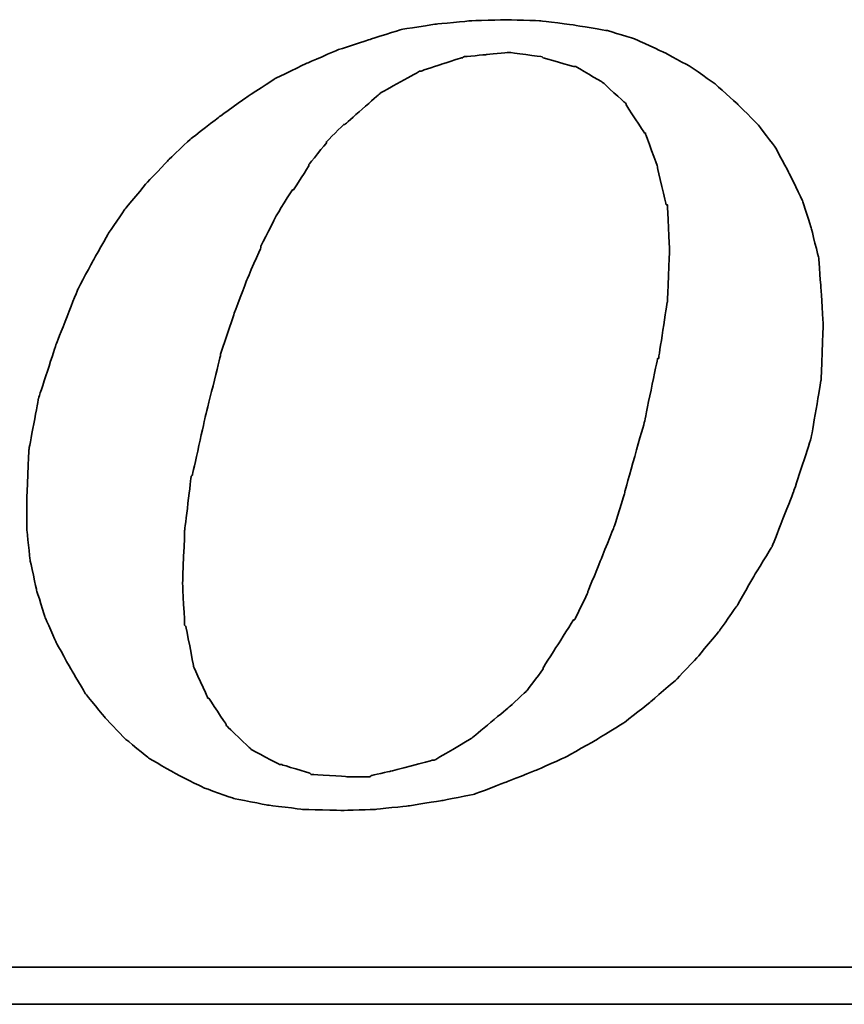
# Model space of a CAD drawing. Header units: millimetres. Extents: x 298 to 537, y -79 to -4.
# Tile 44 of 51: x 479.79 to 481.45, y -56.47 to -54.49. Entities that reach past the tile are written whole.
import ezdxf

# ---------------------------------------------------------------- set-up
doc = ezdxf.new("R2010")
doc.units = ezdxf.units.MM
doc.header["$LTSCALE"] = 0.1
doc.layers.add('DIM', color=4, linetype='CONTINUOUS')
doc.layers.add('layer 1', color=7, linetype='CONTINUOUS')

# ---------------------------------------------------------------- blocks, each defined once
blk = doc.blocks.new('TBI MOTION logo(完整正式版)')
at = {"layer": 'layer 1', "color": 22, "lineweight": 35}
for points, knots in [([(35.79625, -6.98375), (35.79625, -6.98375), (36.23125, -7.43875), (36.23125, -7.43875), (36.23125, -7.43875), (36.23125, -7.43875), (36.75625, -7.87125), (36.75625, -7.87125), (36.75625, -7.87125), (36.75625, -7.87125), (37.33125, -8.20375), (37.33125, -8.20375), (37.33125, -8.20375), (37.33125, -8.20375), (37.95625, -8.51875), (37.95625, -8.51875), (37.95625, -8.51875), (37.95625, -8.51875), (38.62625, -8.75875), (38.62625, -8.75875), (38.62625, -8.75875), (38.62625, -8.75875), (39.37125, -8.90375), (39.37125, -8.90375), (39.37125, -8.90375), (39.37125, -8.90375), (40.14125, -8.99875), (40.14125, -8.99875), (40.14125, -8.99875), (40.14125, -8.99875), (41.02625, -9.02375), (41.02625, -9.02375), (41.02625, -9.02375), (41.02625, -9.02375), (41.74625, -8.99875), (41.74625, -8.99875), (41.74625, -8.99875), (41.74625, -8.99875), (42.46625, -8.92375), (42.46625, -8.92375), (42.46625, -8.92375), (42.46625, -8.92375), (43.21125, -8.80625), (43.21125, -8.80625), (43.21125, -8.80625), (43.21125, -8.80625), (43.93125, -8.66375), (43.93125, -8.66375), (43.93125, -8.66375), (43.93125, -8.66375), (44.62625, -8.39875), (44.62625, -8.39875), (44.62625, -8.39875), (44.62625, -8.39875), (45.29625, -8.13375), (45.29625, -8.13375), (45.29625, -8.13375), (45.29625, -8.13375), (45.94625, -7.84375), (45.94625, -7.84375), (45.94625, -7.84375), (45.94625, -7.84375), (46.61625, -7.46375), (46.61625, -7.46375), (46.61625, -7.46375), (46.61625, -7.46375), (47.24125, -7.07875), (47.24125, -7.07875), (47.24125, -7.07875), (47.24125, -7.07875), (47.81625, -6.62375), (47.81625, -6.62375), (47.81625, -6.62375), (47.81625, -6.62375), (48.36875, -6.14375), (48.36875, -6.14375), (48.36875, -6.14375), (48.36875, -6.14375), (48.84625, -5.64125), (48.84625, -5.64125), (48.84625, -5.64125), (48.84625, -5.64125), (49.32625, -5.06375), (49.32625, -5.06375), (49.32625, -5.06375), (49.32625, -5.06375), (49.71125, -4.51374), (49.71125, -4.51374), (49.71125, -4.51374), (49.71125, -4.51374), (50.09625, -3.83874), (50.09625, -3.83874), (50.09625, -3.83874), (50.09625, -3.83874), (50.48125, -3.21374), (50.48125, -3.21374), (50.48125, -3.21374), (50.48125, -3.21374), (50.96125, -1.99125), (50.96125, -1.99125), (50.96125, -1.99125), (50.96125, -1.99125), (51.34375, -0.81875), (51.34375, -0.81875), (51.34375, -0.81875), (51.34375, -0.81875), (51.56125, 0.45624), (51.56125, 0.45624), (51.56125, 0.45624), (51.56125, 0.45624), (51.60625, 1.67624), (51.60625, 1.67624), (51.60625, 1.67624), (51.60625, 1.67624), (51.56125, 2.44625), (51.56125, 2.44625), (51.56125, 2.44625), (51.56125, 2.44625), (51.51125, 3.14125), (51.51125, 3.14125), (51.51125, 3.14125), (51.51125, 3.14125), (51.34375, 3.81125), (51.34375, 3.81125), (51.34375, 3.81125), (51.34375, 3.81125), (51.15125, 4.41125), (51.15125, 4.41125), (51.15125, 4.41125), (51.15125, 4.41125), (50.86125, 5.01125), (50.86125, 5.01125), (50.86125, 5.01125), (50.86125, 5.01125), (50.55125, 5.58875), (50.55125, 5.58875), (50.55125, 5.58875), (50.55125, 5.58875), (50.16625, 6.09125), (50.16625, 6.09125), (50.16625, 6.09125), (50.16625, 6.09125), (49.71125, 6.54875), (49.71125, 6.54875), (49.71125, 6.54875), (49.71125, 6.54875), (49.23125, 6.98125), (49.23125, 6.98125), (49.23125, 6.98125), (49.23125, 6.98125), (48.67875, 7.36625), (48.67875, 7.36625), (48.67875, 7.36625), (48.67875, 7.36625), (48.10375, 7.67625), (48.10375, 7.67625), (48.10375, 7.67625), (48.10375, 7.67625), (47.48125, 7.96375), (47.48125, 7.96375), (47.48125, 7.96375), (47.48125, 7.96375), (46.85625, 8.15625), (46.85625, 8.15625), (46.85625, 8.15625), (46.85625, 8.15625), (46.13625, 8.27624), (46.13625, 8.27624), (46.13625, 8.27624), (46.13625, 8.27624), (45.39125, 8.37125), (45.39125, 8.37125), (45.39125, 8.37125), (45.39125, 8.37125), (44.62625, 8.39624), (44.62625, 8.39624), (44.62625, 8.39624), (44.62625, 8.39624), (43.83625, 8.37125), (43.83625, 8.37125), (43.83625, 8.37125), (43.83625, 8.37125), (43.09125, 8.30125), (43.09125, 8.30125), (43.09125, 8.30125), (43.09125, 8.30125), (42.32125, 8.18125), (42.32125, 8.18125), (42.32125, 8.18125), (42.32125, 8.18125), (41.62875, 7.96375), (41.62875, 7.96375), (41.62875, 7.96375), (41.62875, 7.96375), (40.90625, 7.72625), (40.90625, 7.72625), (40.90625, 7.72625), (40.90625, 7.72625), (40.23624, 7.43625), (40.23624, 7.43625), (40.23624, 7.43625), (40.23624, 7.43625), (39.54124, 7.10125), (39.54124, 7.10125), (39.54124, 7.10125), (39.54124, 7.10125), (38.91625, 6.69125), (38.91625, 6.69125), (38.91625, 6.69125), (38.91625, 6.69125), (38.31625, 6.26125), (38.31625, 6.26125), (38.31625, 6.26125), (38.31625, 6.26125), (37.69125, 5.78125), (37.69125, 5.78125), (37.69125, 5.78125), (37.69125, 5.78125), (37.18625, 5.30125), (37.18625, 5.30125), (37.18625, 5.30125), (37.18625, 5.30125), (36.70625, 4.79624), (36.70625, 4.79624), (36.70625, 4.79624), (36.70625, 4.79624), (36.23125, 4.22125), (36.23125, 4.22125), (36.23125, 4.22125), (36.23125, 4.22125), (35.87124, 3.69375), (35.87124, 3.69375), (35.87124, 3.69375), (35.87124, 3.69375), (35.53125, 3.09125), (35.53125, 3.09125), (35.53125, 3.09125), (35.53125, 3.09125), (35.19875, 2.47125), (35.19875, 2.47125), (35.19875, 2.47125), (35.19875, 2.47125), (34.71625, 1.24625), (34.71625, 1.24625), (34.71625, 1.24625), (34.71625, 1.24625), (34.33125, 0.06874), (34.33125, 0.06874), (34.33125, 0.06874), (34.33125, 0.06874), (34.11625, -1.07875), (34.11625, -1.07875), (34.11625, -1.07875), (34.11625, -1.07875), (34.07125, -2.15875), (34.07125, -2.15875), (34.07125, -2.15875), (34.07125, -2.15875), (34.07125, -2.85375), (34.07125, -2.85375), (34.07125, -2.85375), (34.07125, -2.85375), (34.14125, -3.50375), (34.14125, -3.50375), (34.14125, -3.50375), (34.14125, -3.50375), (34.28625, -4.17375), (34.28625, -4.17375), (34.28625, -4.17375), (34.28625, -4.17375), (34.47625, -4.77624), (34.47625, -4.77624), (34.47625, -4.77624), (34.47625, -4.77624), (34.71625, -5.32625), (34.71625, -5.32625), (34.71625, -5.32625), (34.71625, -5.32625), (35.05375, -5.92875), (35.05375, -5.92875), (35.05375, -5.92875), (35.05375, -5.92875), (35.36375, -6.45375), (35.36375, -6.45375), (35.36375, -6.45375), (35.36375, -6.45375), (35.79625, -6.98375), (35.79625, -6.98375)], [0, 0, 0, 0, 0.01388889, 0.01388889, 0.01388889, 0.0138889, 0.02777778, 0.02777778, 0.02777778, 0.02777779, 0.04166667, 0.04166667, 0.04166667, 0.04166668, 0.05555556, 0.05555556, 0.05555556, 0.05555557, 0.06944444, 0.06944444, 0.06944444, 0.06944445, 0.08333333, 0.08333333, 0.08333333, 0.08333334, 0.09722222, 0.09722222, 0.09722222, 0.09722223, 0.11111111, 0.11111111, 0.11111111, 0.11111112, 0.125, 0.125, 0.125, 0.12500001, 0.13888889, 0.13888889, 0.13888889, 0.1388889, 0.15277778, 0.15277778, 0.15277778, 0.15277779, 0.16666667, 0.16666667, 0.16666667, 0.16666668, 0.18055556, 0.18055556, 0.18055556, 0.18055557, 0.19444444, 0.19444444, 0.19444444, 0.19444445, 0.20833333, 0.20833333, 0.20833333, 0.20833334, 0.22222222, 0.22222222, 0.22222222, 0.22222223, 0.23611111, 0.23611111, 0.23611111, 0.23611112, 0.25, 0.25, 0.25, 0.25000001, 0.26388889, 0.26388889, 0.26388889, 0.2638889, 0.27777778, 0.27777778, 0.27777778, 0.27777779, 0.29166667, 0.29166667, 0.29166667, 0.29166668, 0.30555556, 0.30555556, 0.30555556, 0.30555557, 0.31944444, 0.31944444, 0.31944444, 0.31944445, 0.33333333, 0.33333333, 0.33333333, 0.33333334, 0.34722222, 0.34722222, 0.34722222, 0.34722223, 0.36111111, 0.36111111, 0.36111111, 0.36111112, 0.375, 0.375, 0.375, 0.37500001, 0.38888889, 0.38888889, 0.38888889, 0.3888889, 0.40277778, 0.40277778, 0.40277778, 0.40277779, 0.41666667, 0.41666667, 0.41666667, 0.41666668, 0.43055556, 0.43055556, 0.43055556, 0.43055557, 0.44444444, 0.44444444, 0.44444444, 0.44444445, 0.45833333, 0.45833333, 0.45833333, 0.45833334, 0.47222222, 0.47222222, 0.47222222, 0.47222223, 0.48611111, 0.48611111, 0.48611111, 0.48611112, 0.5, 0.5, 0.5, 0.50000001, 0.51388889, 0.51388889, 0.51388889, 0.5138889, 0.52777778, 0.52777778, 0.52777778, 0.52777779, 0.54166667, 0.54166667, 0.54166667, 0.54166668, 0.55555556, 0.55555556, 0.55555556, 0.55555557, 0.56944444, 0.56944444, 0.56944444, 0.56944445, 0.58333333, 0.58333333, 0.58333333, 0.58333334, 0.59722222, 0.59722222, 0.59722222, 0.59722223, 0.61111111, 0.61111111, 0.61111111, 0.61111112, 0.625, 0.625, 0.625, 0.62500001, 0.63888889, 0.63888889, 0.63888889, 0.6388889, 0.65277778, 0.65277778, 0.65277778, 0.65277779, 0.66666667, 0.66666667, 0.66666667, 0.66666668, 0.68055556, 0.68055556, 0.68055556, 0.68055557, 0.69444444, 0.69444444, 0.69444444, 0.69444445, 0.70833333, 0.70833333, 0.70833333, 0.70833334, 0.72222222, 0.72222222, 0.72222222, 0.72222223, 0.73611111, 0.73611111, 0.73611111, 0.73611112, 0.75, 0.75, 0.75, 0.75000001, 0.76388889, 0.76388889, 0.76388889, 0.7638889, 0.77777778, 0.77777778, 0.77777778, 0.77777779, 0.79166667, 0.79166667, 0.79166667, 0.79166668, 0.80555556, 0.80555556, 0.80555556, 0.80555557, 0.81944444, 0.81944444, 0.81944444, 0.81944445, 0.83333333, 0.83333333, 0.83333333, 0.83333334, 0.84722222, 0.84722222, 0.84722222, 0.84722223, 0.86111111, 0.86111111, 0.86111111, 0.86111112, 0.875, 0.875, 0.875, 0.87500001, 0.88888889, 0.88888889, 0.88888889, 0.8888889, 0.90277778, 0.90277778, 0.90277778, 0.90277779, 0.91666667, 0.91666667, 0.91666667, 0.91666668, 0.93055556, 0.93055556, 0.93055556, 0.93055557, 0.94444444, 0.94444444, 0.94444444, 0.94444445, 0.95833333, 0.95833333, 0.95833333, 0.95833334, 0.97222222, 0.97222222, 0.97222222, 0.97222223, 0.98611111, 0.98611111, 0.98611111, 0.98611112, 1, 1, 1, 1]), ([(38.33875, 1.03124), (38.33875, 1.03124), (38.62625, 1.89625), (38.62625, 1.89625), (38.62625, 1.89625), (38.62625, 1.89625), (38.91625, 2.66375), (38.91625, 2.66375), (38.91625, 2.66375), (38.91625, 2.66375), (39.22625, 3.38125), (39.22625, 3.38125), (39.22625, 3.38125), (39.22625, 3.38125), (39.22625, 3.40624), (39.22625, 3.40624), (39.22625, 3.40624), (39.22625, 3.40624), (39.56124, 4.07624), (39.56124, 4.07624), (39.56124, 4.07624), (39.56124, 4.07624), (39.92125, 4.65125), (39.92125, 4.65125), (39.92125, 4.65125), (39.92125, 4.65125), (39.94625, 4.65125), (39.94625, 4.65125), (39.94625, 4.65125), (39.94625, 4.65125), (40.28125, 5.17875), (40.28125, 5.17875), (40.28125, 5.17875), (40.28125, 5.17875), (40.28125, 5.20375), (40.28125, 5.20375), (40.28125, 5.20375), (40.28125, 5.20375), (40.66875, 5.68625), (40.66875, 5.68625), (40.66875, 5.68625), (40.66875, 5.68625), (40.66875, 5.70625), (40.66875, 5.70625), (40.66875, 5.70625), (40.66875, 5.70625), (41.05124, 6.09125), (41.05124, 6.09125), (41.05124, 6.09125), (41.05124, 6.09125), (41.07625, 6.09125), (41.07625, 6.09125), (41.07625, 6.09125), (41.07625, 6.09125), (41.84125, 6.76625), (41.84125, 6.76625), (41.84125, 6.76625), (41.84125, 6.76625), (41.86625, 6.78625), (41.86625, 6.78625), (41.86625, 6.78625), (41.86625, 6.78625), (42.73125, 7.26624), (42.73125, 7.26624), (42.73125, 7.26624), (42.73125, 7.26624), (42.75625, 7.26624), (42.75625, 7.26624), (42.75625, 7.26624), (42.75625, 7.26624), (43.18625, 7.41125), (43.18625, 7.41125), (43.18625, 7.41125), (43.18625, 7.41125), (43.64125, 7.55625), (43.64125, 7.55625), (43.64125, 7.55625), (43.64125, 7.55625), (43.66625, 7.55625), (43.66625, 7.55625), (43.66625, 7.55625), (43.66625, 7.55625), (43.69125, 7.58124), (43.69125, 7.58124), (43.69125, 7.58124), (43.69125, 7.58124), (44.19125, 7.62625), (44.19125, 7.62625), (44.19125, 7.62625), (44.19125, 7.62625), (44.67125, 7.67625), (44.67125, 7.67625), (44.67125, 7.67625), (44.67125, 7.67625), (44.69625, 7.67625), (44.69625, 7.67625), (44.69625, 7.67625), (44.69625, 7.67625), (45.41875, 7.58124), (45.41875, 7.58124), (45.41875, 7.58124), (45.41875, 7.58124), (45.44125, 7.55625), (45.44125, 7.55625), (45.44125, 7.55625), (45.44125, 7.55625), (46.11125, 7.36625), (46.11125, 7.36625), (46.11125, 7.36625), (46.11125, 7.36625), (46.13625, 7.36625), (46.13625, 7.36625), (46.13625, 7.36625), (46.13625, 7.36625), (46.15875, 7.36625), (46.15875, 7.36625), (46.15875, 7.36625), (46.15875, 7.36625), (46.73625, 7.02624), (46.73625, 7.02624), (46.73625, 7.02624), (46.73625, 7.02624), (46.76125, 7.00624), (46.76125, 7.00624), (46.76125, 7.00624), (46.76125, 7.00624), (47.24125, 6.57124), (47.24125, 6.57124), (47.24125, 6.57124), (47.24125, 6.57124), (47.26625, 6.54875), (47.26625, 6.54875), (47.26625, 6.54875), (47.26625, 6.54875), (47.26625, 6.52375), (47.26625, 6.52375), (47.26625, 6.52375), (47.26625, 6.52375), (47.67375, 5.89875), (47.67375, 5.89875), (47.67375, 5.89875), (47.67375, 5.89875), (47.69625, 5.89875), (47.69625, 5.89875), (47.69625, 5.89875), (47.69625, 5.89875), (47.69625, 5.87625), (47.69625, 5.87625), (47.69625, 5.87625), (47.69625, 5.87625), (47.96125, 5.15625), (47.96125, 5.15625), (47.96125, 5.15625), (47.96125, 5.15625), (47.96125, 5.13125), (47.96125, 5.13125), (47.96125, 5.13125), (47.96125, 5.13125), (48.15125, 4.31875), (48.15125, 4.31875), (48.15125, 4.31875), (48.15125, 4.31875), (48.17625, 4.31875), (48.17625, 4.31875), (48.17625, 4.31875), (48.17625, 4.31875), (48.17625, 4.29125), (48.17625, 4.29125), (48.17625, 4.29125), (48.17625, 4.29125), (48.22625, 3.33125), (48.22625, 3.33125), (48.22625, 3.33125), (48.22625, 3.33125), (48.22625, 3.30875), (48.22625, 3.30875), (48.22625, 3.30875), (48.22625, 3.30875), (48.17625, 2.20624), (48.17625, 2.20624), (48.17625, 2.20624), (48.17625, 2.20624), (48.17625, 2.18124), (48.17625, 2.18124), (48.17625, 2.18124), (48.17625, 2.18124), (47.98375, 0.93624), (47.98375, 0.93624), (47.98375, 0.93624), (47.98375, 0.93624), (47.96125, 0.93624), (47.96125, 0.93624), (47.96125, 0.93624), (47.96125, 0.93624), (47.67375, -0.45874), (47.67375, -0.45874), (47.67375, -0.45874), (47.67375, -0.45874), (47.24125, -1.99125), (47.24125, -1.99125), (47.24125, -1.99125), (47.24125, -1.99125), (47.24125, -2.01874), (47.24125, -2.01874), (47.24125, -2.01874), (47.24125, -2.01874), (47.00125, -2.78375), (47.00125, -2.78375), (47.00125, -2.78375), (47.00125, -2.78375), (46.71125, -3.50375), (46.71125, -3.50375), (46.71125, -3.50375), (46.71125, -3.50375), (46.42625, -4.19875), (46.42625, -4.19875), (46.42625, -4.19875), (46.42625, -4.19875), (46.42625, -4.22375), (46.42625, -4.22375), (46.42625, -4.22375), (46.42625, -4.22375), (46.13625, -4.82374), (46.13625, -4.82374), (46.13625, -4.82374), (46.13625, -4.82374), (46.11125, -4.82374), (46.11125, -4.82374), (46.11125, -4.82374), (46.11125, -4.82374), (45.77625, -5.35125), (45.77625, -5.35125), (45.77625, -5.35125), (45.77625, -5.35125), (45.44125, -5.87875), (45.44125, -5.87875), (45.44125, -5.87875), (45.44125, -5.87875), (45.44125, -5.90375), (45.44125, -5.90375), (45.44125, -5.90375), (45.44125, -5.90375), (45.10625, -6.35875), (45.10625, -6.35875), (45.10625, -6.35875), (45.10625, -6.35875), (45.08125, -6.38375), (45.08125, -6.38375), (45.08125, -6.38375), (45.08125, -6.38375), (44.69625, -6.74375), (44.69625, -6.74375), (44.69625, -6.74375), (44.69625, -6.74375), (43.88375, -7.41625), (43.88375, -7.41625), (43.88375, -7.41625), (43.88375, -7.41625), (43.85625, -7.43875), (43.85625, -7.43875), (43.85625, -7.43875), (43.85625, -7.43875), (43.04125, -7.91875), (43.04125, -7.91875), (43.04125, -7.91875), (43.04125, -7.91875), (43.01625, -7.91875), (43.01625, -7.91875), (43.01625, -7.91875), (43.01625, -7.91875), (42.99625, -7.91875), (42.99625, -7.91875), (42.99625, -7.91875), (42.99625, -7.91875), (42.08125, -8.15875), (42.08125, -8.15875), (42.08125, -8.15875), (42.08125, -8.15875), (41.65125, -8.25625), (41.65125, -8.25625), (41.65125, -8.25625), (41.65125, -8.25625), (41.62875, -8.27875), (41.62875, -8.27875), (41.62875, -8.27875), (41.62875, -8.27875), (41.60125, -8.27875), (41.60125, -8.27875), (41.60125, -8.27875), (41.60125, -8.27875), (41.12125, -8.27875), (41.12125, -8.27875), (41.12125, -8.27875), (41.12125, -8.27875), (40.35624, -8.23125), (40.35624, -8.23125), (40.35624, -8.23125), (40.35624, -8.23125), (40.33125, -8.23125), (40.33125, -8.23125), (40.33125, -8.23125), (40.33125, -8.23125), (40.30625, -8.20375), (40.30625, -8.20375), (40.30625, -8.20375), (40.30625, -8.20375), (39.68375, -8.01375), (39.68375, -8.01375), (39.68375, -8.01375), (39.68375, -8.01375), (39.66124, -8.01375), (39.66124, -8.01375), (39.66124, -8.01375), (39.66124, -8.01375), (39.63625, -8.01375), (39.63625, -8.01375), (39.63625, -8.01375), (39.63625, -8.01375), (39.01125, -7.67875), (39.01125, -7.67875), (39.01125, -7.67875), (39.01125, -7.67875), (38.98875, -7.65375), (38.98875, -7.65375), (38.98875, -7.65375), (38.98875, -7.65375), (38.48625, -7.17375), (38.48625, -7.17375), (38.48625, -7.17375), (38.48625, -7.17375), (38.45875, -7.14875), (38.45875, -7.14875), (38.45875, -7.14875), (38.45875, -7.14875), (38.45875, -7.12875), (38.45875, -7.12875), (38.45875, -7.12875), (38.45875, -7.12875), (38.07625, -6.54875), (38.07625, -6.54875), (38.07625, -6.54875), (38.07625, -6.54875), (38.05125, -6.54875), (38.05125, -6.54875), (38.05125, -6.54875), (38.05125, -6.54875), (38.05125, -6.52875), (38.05125, -6.52875), (38.05125, -6.52875), (38.05125, -6.52875), (37.74125, -5.85375), (37.74125, -5.85375), (37.74125, -5.85375), (37.74125, -5.85375), (37.74125, -5.82875), (37.74125, -5.82875), (37.74125, -5.82875), (37.74125, -5.82875), (37.57375, -4.96875), (37.57375, -4.96875), (37.57375, -4.96875), (37.57375, -4.96875), (37.54625, -4.94375), (37.54625, -4.94375), (37.54625, -4.94375), (37.54625, -4.94375), (37.50125, -4.03375), (37.50125, -4.03375), (37.50125, -4.03375), (37.50125, -4.03375), (37.50125, -4.00875), (37.50125, -4.00875), (37.50125, -4.00875), (37.50125, -4.00875), (37.54625, -2.85375), (37.54625, -2.85375), (37.54625, -2.85375), (37.54625, -2.85375), (37.69125, -1.65875), (37.69125, -1.65875), (37.69125, -1.65875), (37.69125, -1.65875), (37.71624, -1.63375), (37.71624, -1.63375), (37.71624, -1.63375), (37.71624, -1.63375), (38.00375, -0.33875), (38.00375, -0.33875), (38.00375, -0.33875), (38.00375, -0.33875), (38.33875, 1.00624), (38.33875, 1.00624), (38.33875, 1.00624), (38.33875, 1.00624), (38.33875, 1.03124), (38.33875, 1.03124)], [0, 0, 0, 0, 0.01010101, 0.01010101, 0.01010101, 0.01010102, 0.02020202, 0.02020202, 0.02020202, 0.02020203, 0.03030303, 0.03030303, 0.03030303, 0.03030304, 0.04040404, 0.04040404, 0.04040404, 0.04040405, 0.05050505, 0.05050505, 0.05050505, 0.05050506, 0.06060606, 0.06060606, 0.06060606, 0.06060607, 0.07070707, 0.07070707, 0.07070707, 0.07070708, 0.08080808, 0.08080808, 0.08080808, 0.08080809, 0.09090909, 0.09090909, 0.09090909, 0.0909091, 0.1010101, 0.1010101, 0.1010101, 0.10101011, 0.11111111, 0.11111111, 0.11111111, 0.11111112, 0.12121212, 0.12121212, 0.12121212, 0.12121213, 0.13131313, 0.13131313, 0.13131313, 0.13131314, 0.14141414, 0.14141414, 0.14141414, 0.14141415, 0.15151515, 0.15151515, 0.15151515, 0.15151516, 0.16161616, 0.16161616, 0.16161616, 0.16161617, 0.17171717, 0.17171717, 0.17171717, 0.17171718, 0.18181818, 0.18181818, 0.18181818, 0.18181819, 0.19191919, 0.19191919, 0.19191919, 0.1919192, 0.2020202, 0.2020202, 0.2020202, 0.20202021, 0.21212121, 0.21212121, 0.21212121, 0.21212122, 0.22222222, 0.22222222, 0.22222222, 0.22222223, 0.23232323, 0.23232323, 0.23232323, 0.23232324, 0.24242424, 0.24242424, 0.24242424, 0.24242425, 0.25252525, 0.25252525, 0.25252525, 0.25252526, 0.26262626, 0.26262626, 0.26262626, 0.26262627, 0.27272727, 0.27272727, 0.27272727, 0.27272728, 0.28282828, 0.28282828, 0.28282828, 0.28282829, 0.29292929, 0.29292929, 0.29292929, 0.2929293, 0.3030303, 0.3030303, 0.3030303, 0.30303031, 0.31313131, 0.31313131, 0.31313131, 0.31313132, 0.32323232, 0.32323232, 0.32323232, 0.32323233, 0.33333333, 0.33333333, 0.33333333, 0.33333334, 0.34343434, 0.34343434, 0.34343434, 0.34343435, 0.35353535, 0.35353535, 0.35353535, 0.35353536, 0.36363636, 0.36363636, 0.36363636, 0.36363637, 0.37373737, 0.37373737, 0.37373737, 0.37373738, 0.38383838, 0.38383838, 0.38383838, 0.38383839, 0.39393939, 0.39393939, 0.39393939, 0.3939394, 0.4040404, 0.4040404, 0.4040404, 0.40404041, 0.41414141, 0.41414141, 0.41414141, 0.41414142, 0.42424242, 0.42424242, 0.42424242, 0.42424243, 0.43434343, 0.43434343, 0.43434343, 0.43434344, 0.44444444, 0.44444444, 0.44444444, 0.44444445, 0.45454545, 0.45454545, 0.45454545, 0.45454546, 0.46464646, 0.46464646, 0.46464646, 0.46464647, 0.47474747, 0.47474747, 0.47474747, 0.47474748, 0.48484848, 0.48484848, 0.48484848, 0.48484849, 0.49494949, 0.49494949, 0.49494949, 0.4949495, 0.50505051, 0.50505051, 0.50505051, 0.50505052, 0.51515152, 0.51515152, 0.51515152, 0.51515153, 0.52525253, 0.52525253, 0.52525253, 0.52525254, 0.53535354, 0.53535354, 0.53535354, 0.53535355, 0.54545455, 0.54545455, 0.54545455, 0.54545456, 0.55555556, 0.55555556, 0.55555556, 0.55555557, 0.56565657, 0.56565657, 0.56565657, 0.56565658, 0.57575758, 0.57575758, 0.57575758, 0.57575759, 0.58585859, 0.58585859, 0.58585859, 0.5858586, 0.5959596, 0.5959596, 0.5959596, 0.59595961, 0.60606061, 0.60606061, 0.60606061, 0.60606062, 0.61616162, 0.61616162, 0.61616162, 0.61616163, 0.62626263, 0.62626263, 0.62626263, 0.62626264, 0.63636364, 0.63636364, 0.63636364, 0.63636365, 0.64646465, 0.64646465, 0.64646465, 0.64646466, 0.65656566, 0.65656566, 0.65656566, 0.65656567, 0.66666667, 0.66666667, 0.66666667, 0.66666668, 0.67676768, 0.67676768, 0.67676768, 0.67676769, 0.68686869, 0.68686869, 0.68686869, 0.6868687, 0.6969697, 0.6969697, 0.6969697, 0.69696971, 0.70707071, 0.70707071, 0.70707071, 0.70707072, 0.71717172, 0.71717172, 0.71717172, 0.71717173, 0.72727273, 0.72727273, 0.72727273, 0.72727274, 0.73737374, 0.73737374, 0.73737374, 0.73737375, 0.74747475, 0.74747475, 0.74747475, 0.74747476, 0.75757576, 0.75757576, 0.75757576, 0.75757577, 0.76767677, 0.76767677, 0.76767677, 0.76767678, 0.77777778, 0.77777778, 0.77777778, 0.77777779, 0.78787879, 0.78787879, 0.78787879, 0.7878788, 0.7979798, 0.7979798, 0.7979798, 0.79797981, 0.80808081, 0.80808081, 0.80808081, 0.80808082, 0.81818182, 0.81818182, 0.81818182, 0.81818183, 0.82828283, 0.82828283, 0.82828283, 0.82828284, 0.83838384, 0.83838384, 0.83838384, 0.83838385, 0.84848485, 0.84848485, 0.84848485, 0.84848486, 0.85858586, 0.85858586, 0.85858586, 0.85858587, 0.86868687, 0.86868687, 0.86868687, 0.86868688, 0.87878788, 0.87878788, 0.87878788, 0.87878789, 0.88888889, 0.88888889, 0.88888889, 0.8888889, 0.8989899, 0.8989899, 0.8989899, 0.89898991, 0.90909091, 0.90909091, 0.90909091, 0.90909092, 0.91919192, 0.91919192, 0.91919192, 0.91919193, 0.92929293, 0.92929293, 0.92929293, 0.92929294, 0.93939394, 0.93939394, 0.93939394, 0.93939395, 0.94949495, 0.94949495, 0.94949495, 0.94949496, 0.95959596, 0.95959596, 0.95959596, 0.95959597, 0.96969697, 0.96969697, 0.96969697, 0.96969698, 0.97979798, 0.97979798, 0.97979798, 0.97979799, 0.98989899, 0.98989899, 0.98989899, 0.989899, 1, 1, 1, 1]), ([(75.90875, -9.47875), (75.90875, -9.47875), (75.90875, -12.28625), (75.90875, -12.28625), (75.90875, -12.28625), (75.90875, -12.28625), (75.90875, -12.47875), (75.90875, -12.47875), (75.90875, -12.47875), (75.90875, -12.47875), (75.71625, -12.47875), (75.71625, -12.47875), (75.71625, -12.47875), (75.71625, -12.47875), (-88.32875, -12.47875), (-88.32875, -12.47875), (-88.32875, -12.47875), (-88.32875, -12.47875), (-88.32875, -13.29375), (-88.32875, -13.29375), (-88.32875, -13.29375), (-88.32875, -13.29375), (82.89125, -13.29375), (82.89125, -13.29375), (82.89125, -13.29375), (82.89125, -13.29375), (75.90875, -9.47875), (75.90875, -9.47875)], [0, 0, 0, 0, 0.14285714, 0.14285714, 0.14285714, 0.14285715, 0.28571429, 0.28571429, 0.28571429, 0.2857143, 0.42857143, 0.42857143, 0.42857143, 0.42857144, 0.57142857, 0.57142857, 0.57142857, 0.57142858, 0.71428571, 0.71428571, 0.71428571, 0.71428572, 0.85714286, 0.85714286, 0.85714286, 0.85714287, 1, 1, 1, 1])]:
    blk.add_open_spline(points, degree=3, knots=knots, dxfattribs=at)

msp = doc.modelspace()

# ---------------------------------------------------------------- block references
at = {"layer": 'DIM', "color": 0, "xscale": 0.0912171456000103, "yscale": 0.0912171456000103, "zscale": 0.0912171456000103}
msp.add_blockref('TBI MOTION logo(完整正式版)', (476.6995, -55.2574), dxfattribs=at)

doc.saveas('drawing.dxf')
